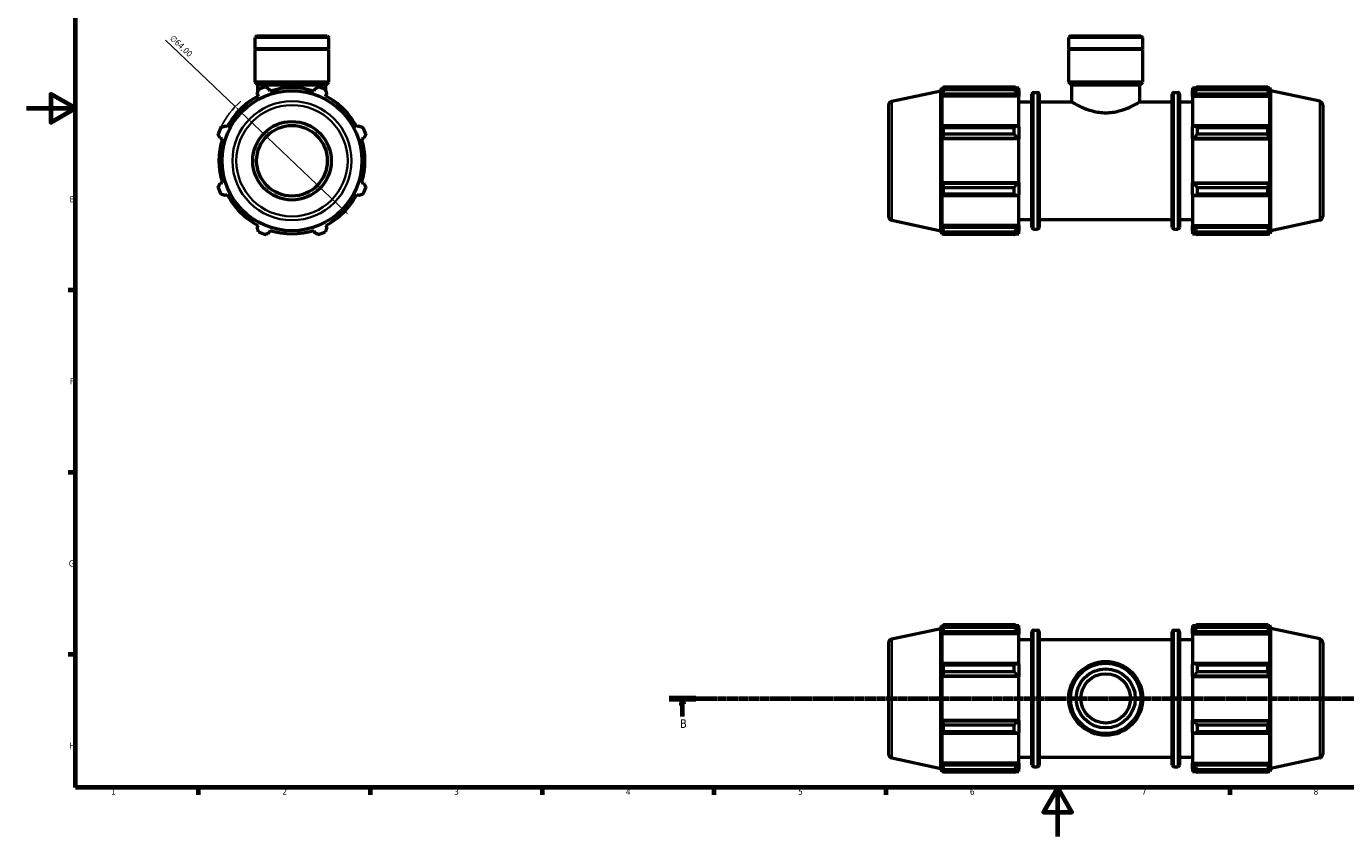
# Model space of a CAD drawing. Header units: millimetres. Extents: x 0 to 931, y 0 to 945.
# Tile 1 of 5: x 0 to 538, y 0 to 330. Entities that reach past the tile are written whole.
import ezdxf

# ---------------------------------------------------------------- set-up
doc = ezdxf.new("R2010")
doc.units = ezdxf.units.MM
doc.linetypes.add('CHAIN', pattern=[0.7087, 0.4724, -0.0591, 0.1181, -0.0591])
for name, color, linetype, lineweight in [('Border (ISO)', 7, 'Continuous', 70), ('Dimension (ISO)', 7, 'Continuous', 25), ('Section Line (ISO)', 7, 'CHAIN', 70), ('Visible (ISO)', 7, 'Continuous', 50), ('Visible Narrow (ISO)', 7, 'Continuous', 35)]:
    doc.layers.add(name, color=color, linetype=linetype, lineweight=lineweight)
doc.styles.add('Label Text (ISO)', font='tahoma.ttf')
doc.styles.add('Note Text (ISO)', font='tahoma.ttf')
doc.dimstyles.new('Default (ISO)', dxfattribs={"dimtxt": 2.5, "dimasz": 2.5, "dimexe": 3.175, "dimexo": 0, "dimgap": 0.762, "dimtad": 1, "dimrnd": 1e-08, "dimzin": 0, "dimtxsty": 'Note Text (ISO)', "dimcen": 0.09, "dimdle": 10, "dimclrd": 256, "dimclre": 256, "dimclrt": 232, "dimazin": 0, "dimtfac": 1.40208, "dimtmove": 0, "dimatfit": 3, "dimfxl": 1, "dimtolj": 1, "dimtzin": 0, "dimlwd": -1, "dimlwe": -1, "dimarcsym": 0})

# ---------------------------------------------------------------- blocks, each defined once
blk = doc.blocks.new('Borders Default Border')
at = {"layer": 'Border (ISO)'}
for p, q in [((20, 222.75), (17.1, 222.75)), ((20, 148.5), (17.1, 148.5)), ((20, 74.25), (17.1, 74.25)), ((70.08, 20), (70.08, 17.1)), ((140.17, 20), (140.17, 17.1)), ((210.25, 20), (210.25, 17.1)), ((280.33, 20), (280.33, 17.1)), ((350.42, 20), (350.42, 17.1)), ((490.58, 20), (490.58, 17.1))]:
    blk.add_line(p, q, dxfattribs=at)
at = {"layer": 'Border (ISO)', "flags": 128}
for points in [[(20, 20), (20, 574), (821, 574), (821, 20), (20, 20)], [(0, 297), (20, 297), (10, 302.77), (10, 291.23), (20, 297)], [(420.5, 0), (420.5, 20), (414.73, 10), (426.27, 10), (420.5, 20)]]:
    blk.add_lwpolyline(points, dxfattribs=at)
at = {"layer": 'Border (ISO)', "color": 232, "true_color": 0xca0064, "char_height": 2.5, "attachment_point": 7, "style": 'Note Text (ISO)'}
for s, insert in [('E', (17.64, 258.63)), ('F', (17.7, 184.38)), ('G', (17.31, 110.08)), ('H', (17.44, 35.88)), ('1', (34.48, 17.1)), ('2', (104.37, 17.1)), ('3', (174.43, 17.05)), ('4', (244.42, 17.1)), ('5', (314.64, 17.05)), ('6', (384.66, 17.05)), ('7', (454.77, 17.1)), ('8', (524.81, 17.04))]:
    blk.add_mtext(s, dxfattribs=dict(at, insert=insert))
blk = doc.blocks.new('2dTransSection0')
at = {"layer": 'Section Line (ISO)', "linetype": 'CHAIN'}
blk.add_line((262.02, 56.35), (720.06, 56.35), dxfattribs=at)
at = {"layer": 'Section Line (ISO)', "linetype": 'Continuous', "lineweight": 140}
for p, q in [((262.02, 56.35), (272.98, 56.35)), ((709.1, 56.35), (720.06, 56.35))]:
    blk.add_line(p, q, dxfattribs=at)
at = {"layer": 'Section Line (ISO)', "linetype": 'Continuous'}
for p, q in [((267.5, 56.35), (267, 53.85)), ((267, 53.85), (268, 53.85)), ((267.5, 53.85), (267.5, 56.35)), ((268, 53.85), (267.5, 56.35)), ((267.5, 48.93), (267.5, 53.85)), ((714.58, 56.35), (714.08, 53.85)), ((714.08, 53.85), (715.08, 53.85)), ((714.58, 53.85), (714.58, 56.35)), ((715.08, 53.85), (714.58, 56.35)), ((714.58, 48.93), (714.58, 53.85))]:
    blk.add_line(p, q, dxfattribs=at)
at = {"layer": 'Section Line (ISO)', "linetype": 'Continuous', "flags": 128}
for points in [[(268, 53.85), (267.5, 56.35), (267, 53.85), (268, 53.85)], [(715.08, 53.85), (714.58, 56.35), (714.08, 53.85), (715.08, 53.85)]]:
    blk.add_lwpolyline(points, dxfattribs=at)
at = {"layer": 'Section Line (ISO)'}
for points in [[(268, 53.85), (267.5, 56.35), (267, 53.85), (268, 53.85)], [(715.08, 53.85), (714.58, 56.35), (714.08, 53.85), (715.08, 53.85)]]:
    blk.add_solid(points, dxfattribs=at)
at = {"layer": 'Section Line (ISO)', "char_height": 3.5, "attachment_point": 7, "style": 'Label Text (ISO)'}
for insert in [(266.43, 44.35), (713.51, 44.35)]:
    blk.add_mtext('B', dxfattribs=dict(at, insert=insert))
blk = doc.blocks.new('*D14')
at = {"layer": 'Defpoints', "color": 0, "transparency": 16777216}
for p in [(85.13, 297.66), (131.43, 253.48)]:
    blk.add_point(p, dxfattribs=at)
at = {"layer": 'Dimension (ISO)', "transparency": 16777216}
for p, q in [((85.13, 297.66), (56.76, 324.73)), ((129.63, 255.21), (86.94, 295.94))]:
    blk.add_line(p, q, dxfattribs=at)
blk.add_arc((108.28, 275.57), 32, 130.6625, 154.792, dxfattribs=at)
for points in [[(87.22, 296.24), (86.65, 295.63), (85.13, 297.66)], [(129.91, 255.51), (129.34, 254.91), (131.43, 253.48)]]:
    blk.add_solid(points, dxfattribs=at)
at = {"layer": 'Dimension (ISO)', "color": 232, "true_color": 0xca0064, "transparency": 16777216, "insert": (60.05, 327.08), "char_height": 2.5, "attachment_point": 1, "rotation": 316.3473, "style": 'Note Text (ISO)'}
blk.add_mtext('\\A1;∅64,00', dxfattribs=at)

msp = doc.modelspace()

# ---------------------------------------------------------------- linework, layer by layer
at = {"layer": 'Visible (ISO)'}
for p, q in [((93.932, 326.572), (93.208, 325.848)), ((123.355, 325.848), (93.208, 325.848)), ((93.208, 321.172), (93.208, 325.848)), ((93.932, 326.572), (122.631, 326.572)), ((122.631, 326.572), (123.355, 325.848)), ((123.355, 321.172), (123.355, 325.848)), ((425.682, 326.572), (424.958, 325.848)), ((424.958, 321.172), (424.958, 325.848)), ((455.104, 325.848), (424.958, 325.848)), ((425.682, 326.572), (454.381, 326.572)), ((454.381, 326.572), (455.104, 325.848)), ((455.104, 321.172), (455.104, 325.848)), ((123.355, 321.172), (93.208, 321.172)), ((93.508, 320.872), (93.208, 321.172)), ((123.355, 320.872), (93.208, 320.872)), ((93.208, 307.572), (93.208, 320.872)), ((123.055, 320.872), (123.355, 321.172)), ((123.355, 307.572), (123.355, 320.872)), ((455.104, 321.172), (424.958, 321.172)), ((425.258, 320.872), (424.958, 321.172)), ((455.104, 320.872), (424.958, 320.872)), ((424.958, 307.572), (424.958, 320.872)), ((454.804, 320.872), (455.104, 321.172)), ((455.104, 307.572), (455.104, 320.872)), ((123.355, 307.572), (93.208, 307.572)), ((94.414, 306.366), (93.208, 307.572)), ((122.149, 306.366), (123.355, 307.572)), ((455.104, 307.572), (424.958, 307.572)), ((426.164, 306.366), (424.958, 307.572)), ((453.898, 306.366), (455.104, 307.572)), ((94.096, 302.821), (94.54, 301.969)), ((122.149, 306.366), (94.414, 306.366)), ((94.414, 303.794), (94.414, 306.366)), ((94.414, 301.903), (94.414, 302.211)), ((99.332, 303.954), (99.044, 304.87)), ((117.519, 304.87), (117.23, 303.954)), ((122.023, 301.969), (122.466, 302.821)), ((122.149, 303.794), (122.149, 306.366)), ((122.149, 301.903), (122.149, 302.211)), ((352.799, 299.841), (372.771, 304.086)), ((372.771, 304.086), (373.176, 305.332)), ((372.771, 247.057), (372.771, 304.086)), ((373.176, 305.332), (373.176, 303.954)), ((373.176, 305.332), (373.722, 305.332)), ((373.488, 304.87), (373.176, 303.954)), ((373.176, 301.969), (373.488, 302.821)), ((373.176, 301.969), (373.176, 289.313)), ((404.631, 301.969), (373.176, 301.969)), ((373.488, 302.821), (403.991, 302.821)), ((373.904, 305.681), (402.711, 305.681)), ((373.904, 304.524), (373.904, 305.681)), ((402.711, 304.524), (373.904, 304.524)), ((402.711, 304.524), (402.711, 305.681)), ((403.269, 305.332), (404.631, 305.332)), ((404.631, 304.26), (403.991, 304.87)), ((403.991, 302.821), (404.631, 302.253)), ((404.631, 304.26), (404.631, 305.332)), ((404.631, 304.26), (404.631, 302.253)), ((404.631, 302.253), (404.631, 301.969)), ((404.631, 289.461), (404.631, 301.969)), ((409.941, 248.372), (409.941, 302.772)), ((410.581, 303.412), (412.251, 303.412)), ((412.891, 302.772), (412.891, 248.372)), ((453.898, 306.366), (426.164, 306.366)), ((426.164, 299.572), (426.164, 306.366)), ((453.898, 299.572), (453.898, 306.366)), ((467.171, 248.372), (467.171, 302.772)), ((467.811, 303.412), (469.481, 303.412)), ((470.121, 302.772), (470.121, 248.372)), ((475.431, 305.332), (475.431, 304.26)), ((475.431, 305.332), (476.794, 305.332)), ((476.071, 304.87), (475.431, 304.26)), ((475.431, 302.253), (475.431, 304.26)), ((475.431, 302.253), (476.071, 302.821)), ((475.431, 301.969), (475.431, 302.253)), ((475.431, 301.969), (475.431, 289.461)), ((475.431, 301.969), (506.887, 301.969)), ((476.071, 302.821), (506.575, 302.821)), ((477.351, 305.681), (477.351, 304.524)), ((477.351, 305.681), (506.159, 305.681)), ((506.159, 304.524), (477.351, 304.524)), ((506.159, 304.524), (506.159, 305.681)), ((506.34, 305.332), (506.887, 305.332)), ((506.887, 303.954), (506.575, 304.87)), ((506.575, 302.821), (506.887, 301.969)), ((506.887, 303.954), (506.887, 305.332)), ((507.291, 304.086), (506.887, 305.332)), ((506.887, 289.313), (506.887, 301.969)), ((507.291, 247.057), (507.291, 304.086)), ((527.264, 299.841), (507.291, 304.086)), ((351.531, 298.276), (351.531, 252.867)), ((404.631, 299.572), (409.941, 299.572)), ((412.891, 299.572), (426.164, 299.572)), ((453.898, 299.572), (467.171, 299.572)), ((470.121, 299.572), (475.431, 299.572)), ((528.531, 298.276), (528.531, 252.867)), ((81.884, 289.313), (81.032, 289.757)), ((135.53, 289.757), (134.679, 289.313)), ((373.488, 289.757), (373.176, 289.313)), ((403.991, 289.757), (373.488, 289.757)), ((373.904, 286.407), (373.904, 289.201)), ((373.904, 289.201), (402.711, 289.201)), ((402.711, 286.407), (373.904, 286.407)), ((402.711, 286.407), (402.711, 289.201)), ((404.631, 289.461), (403.991, 289.757)), ((404.631, 289.461), (404.631, 284.617)), ((476.071, 289.757), (475.431, 289.461)), ((475.431, 284.617), (475.431, 289.461)), ((506.575, 289.757), (476.071, 289.757)), ((477.351, 289.201), (477.351, 286.407)), ((477.351, 289.201), (506.159, 289.201)), ((506.159, 286.407), (477.351, 286.407)), ((506.159, 286.407), (506.159, 289.201)), ((506.887, 289.313), (506.575, 289.757)), ((78.983, 284.809), (79.899, 284.521)), ((136.664, 284.521), (137.58, 284.809)), ((373.176, 284.521), (373.488, 284.809)), ((404.631, 284.521), (373.176, 284.521)), ((373.176, 284.521), (373.176, 266.623)), ((373.488, 284.809), (403.991, 284.809)), ((403.991, 284.809), (404.631, 284.617)), ((404.631, 284.617), (404.631, 284.521)), ((404.631, 266.623), (404.631, 284.521)), ((475.431, 284.617), (476.071, 284.809)), ((475.431, 284.521), (475.431, 284.617)), ((475.431, 284.521), (475.431, 266.623)), ((475.431, 284.521), (506.887, 284.521)), ((476.071, 284.809), (506.575, 284.809)), ((506.575, 284.809), (506.887, 284.521)), ((506.887, 266.623), (506.887, 284.521)), ((79.899, 266.623), (78.983, 266.334)), ((137.58, 266.334), (136.664, 266.623)), ((373.488, 266.334), (373.176, 266.623)), ((404.631, 266.623), (373.176, 266.623)), ((403.991, 266.334), (373.488, 266.334)), ((373.904, 261.943), (373.904, 264.736)), ((373.904, 264.736), (402.711, 264.736)), ((402.711, 261.943), (402.711, 264.736)), ((404.631, 266.527), (403.991, 266.334)), ((404.631, 266.623), (404.631, 266.527)), ((404.631, 266.527), (404.631, 261.682)), ((475.431, 266.527), (475.431, 266.623)), ((475.431, 266.623), (506.887, 266.623)), ((476.071, 266.334), (475.431, 266.527)), ((475.431, 261.682), (475.431, 266.527)), ((506.575, 266.334), (476.071, 266.334)), ((477.351, 264.736), (477.351, 261.943)), ((477.351, 264.736), (506.159, 264.736)), ((506.159, 261.943), (506.159, 264.736)), ((506.887, 266.623), (506.575, 266.334)), ((81.032, 261.387), (81.884, 261.83)), ((134.679, 261.83), (135.53, 261.387)), ((373.176, 261.83), (373.488, 261.387)), ((373.176, 261.83), (373.176, 249.174)), ((373.488, 261.387), (403.991, 261.387)), ((402.711, 261.943), (373.904, 261.943)), ((403.991, 261.387), (404.631, 261.682)), ((404.631, 249.174), (404.631, 261.682)), ((475.431, 261.682), (476.071, 261.387)), ((475.431, 261.682), (475.431, 249.174)), ((476.071, 261.387), (506.575, 261.387)), ((506.159, 261.943), (477.351, 261.943)), ((506.575, 261.387), (506.887, 261.83)), ((506.887, 249.174), (506.887, 261.83)), ((94.54, 249.174), (94.096, 248.323)), ((122.466, 248.323), (122.023, 249.174)), ((352.799, 251.302), (372.771, 247.057)), ((373.488, 248.323), (373.176, 249.174)), ((404.631, 249.174), (373.176, 249.174)), ((403.991, 248.323), (373.488, 248.323)), ((404.631, 248.891), (403.991, 248.323)), ((404.631, 251.572), (409.941, 251.572)), ((404.631, 249.174), (404.631, 248.891)), ((404.631, 248.891), (404.631, 246.884)), ((410.581, 247.732), (412.251, 247.732)), ((412.891, 251.572), (467.171, 251.572)), ((467.811, 247.732), (469.481, 247.732)), ((470.121, 251.572), (475.431, 251.572)), ((475.431, 248.891), (475.431, 249.174)), ((475.431, 249.174), (506.887, 249.174)), ((475.431, 246.884), (475.431, 248.891)), ((476.071, 248.323), (475.431, 248.891)), ((506.575, 248.323), (476.071, 248.323)), ((506.887, 249.174), (506.575, 248.323)), ((527.264, 251.302), (507.291, 247.057)), ((99.044, 246.274), (99.332, 247.189)), ((117.23, 247.189), (117.519, 246.274)), ((372.771, 247.057), (373.176, 245.812)), ((373.176, 247.189), (373.488, 246.274)), ((373.176, 247.189), (373.176, 245.812)), ((373.176, 245.812), (373.722, 245.812)), ((373.904, 245.462), (373.904, 246.619)), ((373.904, 246.619), (402.711, 246.619)), ((402.711, 245.462), (373.904, 245.462)), ((402.711, 245.462), (402.711, 246.619)), ((403.269, 245.812), (404.631, 245.812)), ((403.991, 246.274), (404.631, 246.884)), ((404.631, 245.812), (404.631, 246.884)), ((475.431, 246.884), (476.071, 246.274)), ((475.431, 246.884), (475.431, 245.812)), ((475.431, 245.812), (476.794, 245.812)), ((477.351, 246.619), (477.351, 245.462)), ((477.351, 246.619), (506.159, 246.619)), ((506.159, 245.462), (477.351, 245.462)), ((506.159, 245.462), (506.159, 246.619)), ((506.34, 245.812), (506.887, 245.812)), ((506.575, 246.274), (506.887, 247.189)), ((506.887, 245.812), (506.887, 247.189)), ((507.291, 247.057), (506.887, 245.812)), ((372.771, 84.864), (373.176, 86.11)), ((373.176, 86.11), (373.176, 84.732)), ((373.176, 86.11), (373.722, 86.11)), ((373.904, 85.302), (373.904, 86.459)), ((373.904, 86.459), (402.711, 86.459)), ((402.711, 85.302), (402.711, 86.459)), ((403.269, 86.11), (404.631, 86.11)), ((404.631, 85.037), (404.631, 86.11)), ((475.431, 86.11), (475.431, 85.037)), ((475.431, 86.11), (476.794, 86.11)), ((477.351, 86.459), (477.351, 85.302)), ((477.351, 86.459), (506.159, 86.459)), ((506.159, 85.302), (506.159, 86.459)), ((506.34, 86.11), (506.887, 86.11)), ((506.887, 84.732), (506.887, 86.11)), ((507.291, 84.864), (506.887, 86.11)), ((352.799, 80.619), (372.771, 84.864)), ((372.771, 27.835), (372.771, 84.864)), ((373.488, 85.648), (373.176, 84.732)), ((373.176, 82.747), (373.488, 83.599)), ((404.631, 82.747), (373.176, 82.747)), ((373.176, 82.747), (373.176, 70.091)), ((373.488, 83.599), (403.991, 83.599)), ((402.711, 85.302), (373.904, 85.302)), ((404.631, 85.037), (403.991, 85.648)), ((403.991, 83.599), (404.631, 83.031)), ((404.631, 85.037), (404.631, 83.031)), ((404.631, 83.031), (404.631, 82.747)), ((404.631, 70.239), (404.631, 82.747)), ((409.941, 29.15), (409.941, 83.55)), ((410.581, 84.19), (412.251, 84.19)), ((412.891, 83.55), (412.891, 29.15)), ((467.171, 29.15), (467.171, 83.55)), ((467.811, 84.19), (469.481, 84.19)), ((470.121, 83.55), (470.121, 29.15)), ((476.071, 85.648), (475.431, 85.037)), ((475.431, 83.031), (475.431, 85.037)), ((475.431, 83.031), (476.071, 83.599)), ((475.431, 82.747), (475.431, 83.031)), ((475.431, 82.747), (475.431, 70.239)), ((475.431, 82.747), (506.887, 82.747)), ((476.071, 83.599), (506.575, 83.599)), ((506.159, 85.302), (477.351, 85.302)), ((506.887, 84.732), (506.575, 85.648)), ((506.575, 83.599), (506.887, 82.747)), ((506.887, 70.091), (506.887, 82.747)), ((507.291, 27.835), (507.291, 84.864)), ((527.264, 80.619), (507.291, 84.864)), ((351.531, 79.054), (351.531, 33.645)), ((404.631, 80.35), (409.941, 80.35)), ((412.891, 80.35), (467.171, 80.35)), ((470.121, 80.35), (475.431, 80.35)), ((528.531, 79.054), (528.531, 33.645)), ((373.488, 70.535), (373.176, 70.091)), ((403.991, 70.535), (373.488, 70.535)), ((373.904, 67.185), (373.904, 69.979)), ((373.904, 69.979), (402.711, 69.979)), ((402.711, 67.185), (402.711, 69.979)), ((404.631, 70.239), (403.991, 70.535)), ((404.631, 70.239), (404.631, 65.395)), ((476.071, 70.535), (475.431, 70.239)), ((475.431, 65.395), (475.431, 70.239)), ((506.575, 70.535), (476.071, 70.535)), ((477.351, 69.979), (477.351, 67.185)), ((477.351, 69.979), (506.159, 69.979)), ((506.159, 67.185), (506.159, 69.979)), ((506.887, 70.091), (506.575, 70.535)), ((373.176, 65.299), (373.488, 65.587)), ((404.631, 65.299), (373.176, 65.299)), ((373.176, 65.299), (373.176, 47.401)), ((373.488, 65.587), (403.991, 65.587)), ((402.711, 67.185), (373.904, 67.185)), ((403.991, 65.587), (404.631, 65.395)), ((404.631, 65.395), (404.631, 65.299)), ((404.631, 47.401), (404.631, 65.299)), ((475.431, 65.395), (476.071, 65.587)), ((475.431, 65.299), (475.431, 65.395)), ((475.431, 65.299), (475.431, 47.401)), ((475.431, 65.299), (506.887, 65.299)), ((476.071, 65.587), (506.575, 65.587)), ((506.159, 67.185), (477.351, 67.185)), ((506.575, 65.587), (506.887, 65.299)), ((506.887, 47.401), (506.887, 65.299)), ((373.488, 47.112), (373.176, 47.401)), ((404.631, 47.401), (373.176, 47.401)), ((403.991, 47.112), (373.488, 47.112)), ((373.904, 45.514), (402.711, 45.514)), ((373.904, 42.721), (373.904, 45.514)), ((402.711, 42.721), (402.711, 45.514)), ((404.631, 47.304), (403.991, 47.112)), ((404.631, 47.401), (404.631, 47.304)), ((404.631, 47.304), (404.631, 42.46)), ((475.431, 47.304), (475.431, 47.401)), ((475.431, 47.401), (506.887, 47.401)), ((475.431, 42.46), (475.431, 47.304)), ((476.071, 47.112), (475.431, 47.304)), ((506.575, 47.112), (476.071, 47.112)), ((477.351, 45.514), (477.351, 42.721)), ((477.351, 45.514), (506.159, 45.514)), ((506.159, 42.721), (506.159, 45.514)), ((506.887, 47.401), (506.575, 47.112)), ((373.176, 42.608), (373.176, 29.952)), ((373.176, 42.608), (373.488, 42.165)), ((373.488, 42.165), (403.991, 42.165)), ((402.711, 42.721), (373.904, 42.721)), ((403.991, 42.165), (404.631, 42.46)), ((404.631, 29.952), (404.631, 42.46)), ((475.431, 42.46), (475.431, 29.952)), ((475.431, 42.46), (476.071, 42.165)), ((476.071, 42.165), (506.575, 42.165)), ((506.159, 42.721), (477.351, 42.721)), ((506.575, 42.165), (506.887, 42.608)), ((506.887, 29.952), (506.887, 42.608)), ((404.631, 32.35), (409.941, 32.35)), ((412.891, 32.35), (467.171, 32.35)), ((470.121, 32.35), (475.431, 32.35)), ((352.799, 32.08), (372.771, 27.835)), ((372.771, 27.835), (373.176, 26.59)), ((373.488, 29.101), (373.176, 29.952)), ((404.631, 29.952), (373.176, 29.952)), ((373.176, 27.967), (373.488, 27.051)), ((373.176, 27.967), (373.176, 26.59)), ((403.991, 29.101), (373.488, 29.101)), ((373.904, 26.24), (373.904, 27.397)), ((373.904, 27.397), (402.711, 27.397)), ((402.711, 26.24), (402.711, 27.397)), ((404.631, 29.668), (403.991, 29.101)), ((403.991, 27.051), (404.631, 27.662)), ((404.631, 29.952), (404.631, 29.668)), ((404.631, 29.668), (404.631, 27.662)), ((404.631, 26.59), (404.631, 27.662)), ((410.581, 28.51), (412.251, 28.51)), ((467.811, 28.51), (469.481, 28.51)), ((475.431, 29.668), (475.431, 29.952)), ((475.431, 29.952), (506.887, 29.952)), ((475.431, 27.662), (475.431, 29.668)), ((476.071, 29.101), (475.431, 29.668)), ((475.431, 27.662), (475.431, 26.59)), ((475.431, 27.662), (476.071, 27.051)), ((506.575, 29.101), (476.071, 29.101)), ((477.351, 27.397), (477.351, 26.24)), ((477.351, 27.397), (506.159, 27.397)), ((506.159, 26.24), (506.159, 27.397)), ((506.887, 29.952), (506.575, 29.101)), ((506.575, 27.051), (506.887, 27.967)), ((506.887, 26.59), (506.887, 27.967)), ((507.291, 27.835), (506.887, 26.59)), ((527.264, 32.08), (507.291, 27.835)), ((373.176, 26.59), (373.722, 26.59)), ((402.711, 26.24), (373.904, 26.24)), ((403.269, 26.59), (404.631, 26.59)), ((475.431, 26.59), (476.794, 26.59)), ((506.159, 26.24), (477.351, 26.24)), ((506.34, 26.59), (506.887, 26.59))]:
    msp.add_line(p, q, dxfattribs=at)
for centre, radius in [((108.281, 275.572), 28.515), ((108.281, 275.572), 16), ((108.281, 275.572), 14.4), ((440.031, 56.35), 15.073), ((440.031, 56.35), 14.35), ((440.031, 56.35), 12.059), ((440.031, 56.35), 10.08)]:
    msp.add_circle(centre, radius, dxfattribs=at)
for centre, radius, start, end in [((108.281, 275.572), 29.76, 117.5, 152.5), ((108.281, 275.572), 32, 109.79198, 115.20802), ((108.281, 275.572), 29.76, 72.5, 107.5), ((108.281, 275.572), 32, 64.79198, 70.20802), ((108.281, 275.572), 29.76, 27.5, 62.5), ((410.581, 302.772), 0.64, 90, 180), ((412.251, 302.772), 0.64, 0, 90), ((467.811, 302.772), 0.64, 90, 180), ((469.481, 302.772), 0.64, 0, 90), ((353.131, 298.276), 1.6, 102, 180), ((526.931, 298.276), 1.6, 0, 78), ((108.281, 275.572), 32, 154.79198, 160.20802), ((108.281, 275.572), 32, 19.79198, 25.20802), ((108.281, 275.572), 29.76, 162.5, 197.5), ((108.281, 275.572), 29.76, 342.5, 17.5), ((108.281, 275.572), 32, 199.79198, 205.20802), ((108.281, 275.572), 32, 334.79198, 340.20802), ((108.281, 275.572), 29.76, 207.5, 242.5), ((108.281, 275.572), 29.76, 297.5, 332.5), ((353.131, 252.867), 1.6, 180, 258), ((526.931, 252.867), 1.6, 282, 0), ((410.581, 248.372), 0.64, 180, 270), ((412.251, 248.372), 0.64, 270, 0), ((467.811, 248.372), 0.64, 180, 270), ((469.481, 248.372), 0.64, 270, 0), ((108.281, 275.572), 32, 244.79198, 250.20802), ((108.281, 275.572), 29.76, 252.5, 287.5), ((108.281, 275.572), 32, 289.79198, 295.20802), ((410.581, 83.55), 0.64, 90, 180), ((412.251, 83.55), 0.64, 0, 90), ((467.811, 83.55), 0.64, 90, 180), ((469.481, 83.55), 0.64, 0, 90), ((353.131, 79.054), 1.6, 102, 180), ((526.931, 79.054), 1.6, 0, 78), ((353.131, 33.645), 1.6, 180, 258), ((526.931, 33.645), 1.6, 282, 0), ((410.581, 29.15), 0.64, 180, 270), ((412.251, 29.15), 0.64, 270, 0), ((467.811, 29.15), 0.64, 180, 270), ((469.481, 29.15), 0.64, 270, 0)]:
    msp.add_arc(centre, radius, start, end, dxfattribs=at)
for points, weights in [([(94.096, 302.821), (94.369, 303.655), (94.652, 304.524)], [1.0015891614, 1.00120300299, 1]), ([(97.446, 305.681), (98.261, 305.267), (99.044, 304.87)], [1, 1.00120300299, 1.0015891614]), ([(117.519, 304.87), (118.302, 305.267), (119.117, 305.681)], [1.0015891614, 1.00120300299, 1]), ([(121.91, 304.524), (122.194, 303.655), (122.466, 302.821)], [1, 1.00120300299, 1.0015891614]), ([(373.488, 304.87), (373.687, 305.267), (373.904, 305.681)], [1.0015891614, 1.00120300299, 1]), ([(373.904, 304.524), (373.687, 303.655), (373.488, 302.821)], [1, 1.00120300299, 1.0015891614]), ([(403.991, 304.87), (403.377, 305.267), (402.711, 305.681)], [1.00615667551, 1.01177865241, 1.01660148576]), ([(402.711, 304.524), (403.377, 303.655), (403.991, 302.821)], [1.01660148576, 1.01177865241, 1.00615667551]), ([(477.351, 305.681), (476.686, 305.267), (476.071, 304.87)], [1.01660148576, 1.01177865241, 1.00615667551]), ([(476.071, 302.821), (476.686, 303.655), (477.351, 304.524)], [1.00615667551, 1.01177865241, 1.01660148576]), ([(506.159, 305.681), (506.375, 305.267), (506.575, 304.87)], [1, 1.00120300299, 1.0015891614]), ([(506.575, 302.821), (506.375, 303.655), (506.159, 304.524)], [1.0015891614, 1.00120300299, 1]), ([(78.983, 284.809), (78.586, 285.592), (78.172, 286.407)], [1.0015891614, 1.00120300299, 1]), ([(79.329, 289.201), (80.198, 289.484), (81.032, 289.757)], [1, 1.00120300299, 1.0015891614]), ([(135.53, 289.757), (136.365, 289.484), (137.234, 289.201)], [1.0015891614, 1.00120300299, 1]), ([(138.391, 286.407), (137.977, 285.592), (137.58, 284.809)], [1, 1.00120300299, 1.0015891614]), ([(373.488, 289.757), (373.687, 289.484), (373.904, 289.201)], [1.0015891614, 1.00120300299, 1]), ([(373.904, 286.407), (373.687, 285.592), (373.488, 284.809)], [1, 1.00120300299, 1.0015891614]), ([(403.991, 289.757), (403.377, 289.484), (402.711, 289.201)], [1.00615667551, 1.01177865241, 1.01660148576]), ([(402.711, 286.407), (403.377, 285.592), (403.991, 284.809)], [1.01660148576, 1.01177865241, 1.00615667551]), ([(477.351, 289.201), (476.686, 289.484), (476.071, 289.757)], [1.01660148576, 1.01177865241, 1.00615667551]), ([(476.071, 284.809), (476.686, 285.592), (477.351, 286.407)], [1.00615667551, 1.01177865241, 1.01660148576]), ([(506.159, 289.201), (506.375, 289.484), (506.575, 289.757)], [1, 1.00120300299, 1.0015891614]), ([(506.575, 284.809), (506.375, 285.592), (506.159, 286.407)], [1.0015891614, 1.00120300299, 1]), ([(78.172, 264.736), (78.586, 265.552), (78.983, 266.334)], [1, 1.00120300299, 1.0015891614]), ([(137.58, 266.334), (137.977, 265.552), (138.391, 264.736)], [1.0015891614, 1.00120300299, 1]), ([(373.488, 266.334), (373.687, 265.552), (373.904, 264.736)], [1.0015891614, 1.00120300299, 1]), ([(403.991, 266.334), (403.377, 265.552), (402.711, 264.736)], [1.00615667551, 1.01177865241, 1.01660148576]), ([(477.351, 264.736), (476.686, 265.552), (476.071, 266.334)], [1.01660148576, 1.01177865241, 1.00615667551]), ([(506.159, 264.736), (506.375, 265.552), (506.575, 266.334)], [1, 1.00120300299, 1.0015891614]), ([(81.032, 261.387), (80.198, 261.659), (79.329, 261.943)], [1.0015891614, 1.00120300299, 1]), ([(137.234, 261.943), (136.365, 261.659), (135.53, 261.387)], [1, 1.00120300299, 1.0015891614]), ([(373.904, 261.943), (373.687, 261.659), (373.488, 261.387)], [1, 1.00120300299, 1.0015891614]), ([(402.711, 261.943), (403.377, 261.659), (403.991, 261.387)], [1.01660148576, 1.01177865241, 1.00615667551]), ([(476.071, 261.387), (476.686, 261.659), (477.351, 261.943)], [1.00615667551, 1.01177865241, 1.01660148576]), ([(506.575, 261.387), (506.375, 261.659), (506.159, 261.943)], [1.0015891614, 1.00120300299, 1]), ([(94.652, 246.619), (94.369, 247.488), (94.096, 248.323)], [1, 1.00120300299, 1.0015891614]), ([(122.466, 248.323), (122.194, 247.488), (121.91, 246.619)], [1.0015891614, 1.00120300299, 1]), ([(373.488, 248.323), (373.687, 247.488), (373.904, 246.619)], [1.0015891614, 1.00120300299, 1]), ([(403.991, 248.323), (403.377, 247.488), (402.711, 246.619)], [1.00615667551, 1.01177865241, 1.01660148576]), ([(477.351, 246.619), (476.686, 247.488), (476.071, 248.323)], [1.01660148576, 1.01177865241, 1.00615667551]), ([(506.159, 246.619), (506.375, 247.488), (506.575, 248.323)], [1, 1.00120300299, 1.0015891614]), ([(99.044, 246.274), (98.261, 245.876), (97.446, 245.462)], [1.0015891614, 1.00120300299, 1]), ([(119.117, 245.462), (118.302, 245.876), (117.519, 246.274)], [1, 1.00120300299, 1.0015891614]), ([(373.904, 245.462), (373.687, 245.876), (373.488, 246.274)], [1, 1.00120300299, 1.0015891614]), ([(402.711, 245.462), (403.377, 245.876), (403.991, 246.274)], [1.01660148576, 1.01177865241, 1.00615667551]), ([(476.071, 246.274), (476.686, 245.876), (477.351, 245.462)], [1.00615667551, 1.01177865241, 1.01660148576]), ([(506.575, 246.274), (506.375, 245.876), (506.159, 245.462)], [1.0015891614, 1.00120300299, 1]), ([(373.488, 85.648), (373.687, 86.045), (373.904, 86.459)], [1.0015891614, 1.00120300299, 1]), ([(403.991, 85.648), (403.377, 86.045), (402.711, 86.459)], [1.00615667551, 1.01177865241, 1.01660148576]), ([(477.351, 86.459), (476.686, 86.045), (476.071, 85.648)], [1.01660148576, 1.01177865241, 1.00615667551]), ([(506.159, 86.459), (506.375, 86.045), (506.575, 85.648)], [1, 1.00120300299, 1.0015891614]), ([(373.904, 85.302), (373.687, 84.433), (373.488, 83.599)], [1, 1.00120300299, 1.0015891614]), ([(402.711, 85.302), (403.377, 84.433), (403.991, 83.599)], [1.01660148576, 1.01177865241, 1.00615667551]), ([(476.071, 83.599), (476.686, 84.433), (477.351, 85.302)], [1.00615667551, 1.01177865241, 1.01660148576]), ([(506.575, 83.599), (506.375, 84.433), (506.159, 85.302)], [1.0015891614, 1.00120300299, 1]), ([(373.488, 70.535), (373.687, 70.262), (373.904, 69.979)], [1.0015891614, 1.00120300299, 1]), ([(403.991, 70.535), (403.377, 70.262), (402.711, 69.979)], [1.00615667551, 1.01177865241, 1.01660148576]), ([(477.351, 69.979), (476.686, 70.262), (476.071, 70.535)], [1.01660148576, 1.01177865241, 1.00615667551]), ([(506.159, 69.979), (506.375, 70.262), (506.575, 70.535)], [1, 1.00120300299, 1.0015891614]), ([(373.904, 67.185), (373.687, 66.37), (373.488, 65.587)], [1, 1.00120300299, 1.0015891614]), ([(402.711, 67.185), (403.377, 66.37), (403.991, 65.587)], [1.01660148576, 1.01177865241, 1.00615667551]), ([(476.071, 65.587), (476.686, 66.37), (477.351, 67.185)], [1.00615667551, 1.01177865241, 1.01660148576]), ([(506.575, 65.587), (506.375, 66.37), (506.159, 67.185)], [1.0015891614, 1.00120300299, 1]), ([(373.488, 47.112), (373.687, 46.329), (373.904, 45.514)], [1.0015891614, 1.00120300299, 1]), ([(403.991, 47.112), (403.377, 46.329), (402.711, 45.514)], [1.00615667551, 1.01177865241, 1.01660148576]), ([(477.351, 45.514), (476.686, 46.329), (476.071, 47.112)], [1.01660148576, 1.01177865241, 1.00615667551]), ([(506.159, 45.514), (506.375, 46.329), (506.575, 47.112)], [1, 1.00120300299, 1.0015891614]), ([(373.904, 42.721), (373.687, 42.437), (373.488, 42.165)], [1, 1.00120300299, 1.0015891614]), ([(402.711, 42.721), (403.377, 42.437), (403.991, 42.165)], [1.01660148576, 1.01177865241, 1.00615667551]), ([(476.071, 42.165), (476.686, 42.437), (477.351, 42.721)], [1.00615667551, 1.01177865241, 1.01660148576]), ([(506.575, 42.165), (506.375, 42.437), (506.159, 42.721)], [1.0015891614, 1.00120300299, 1]), ([(373.488, 29.101), (373.687, 28.266), (373.904, 27.397)], [1.0015891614, 1.00120300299, 1]), ([(373.904, 26.24), (373.687, 26.654), (373.488, 27.051)], [1, 1.00120300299, 1.0015891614]), ([(403.991, 29.101), (403.377, 28.266), (402.711, 27.397)], [1.00615667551, 1.01177865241, 1.01660148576]), ([(402.711, 26.24), (403.377, 26.654), (403.991, 27.051)], [1.01660148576, 1.01177865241, 1.00615667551]), ([(477.351, 27.397), (476.686, 28.266), (476.071, 29.101)], [1.01660148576, 1.01177865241, 1.00615667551]), ([(476.071, 27.051), (476.686, 26.654), (477.351, 26.24)], [1.00615667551, 1.01177865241, 1.01660148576]), ([(506.159, 27.397), (506.375, 28.266), (506.575, 29.101)], [1, 1.00120300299, 1.0015891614]), ([(506.575, 27.051), (506.375, 26.654), (506.159, 26.24)], [1.0015891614, 1.00120300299, 1])]:
    msp.add_rational_spline(points, weights, degree=2, dxfattribs=at)
for points, knots in [([(426.164, 299.572), (426.164, 299.572), (426.252, 299.521), (426.613, 299.314), (426.887, 299.159), (427.96, 298.573), (429.021, 298.016), (431.436, 296.935), (432.966, 296.331), (435.513, 295.658), (436.405, 295.473), (438.215, 295.224), (439.133, 295.16), (440.031, 295.16)], [6.449041, 6.449041, 6.449041, 6.449041, 6.7170276, 6.7170276, 6.9850142, 6.9850142, 7.5209873, 7.5209873, 8.0598544, 8.0598544, 8.3292879, 8.3292879, 8.5987214, 8.5987214, 8.5987214, 8.5987214]), ([(440.031, 295.16), (440.929, 295.16), (441.848, 295.224), (443.658, 295.473), (444.549, 295.658), (447.097, 296.331), (448.626, 296.935), (451.041, 298.016), (452.103, 298.573), (453.175, 299.159), (453.449, 299.314), (453.811, 299.521), (453.898, 299.572), (453.898, 299.572)], [0, 0, 0, 0, 0.2694335, 0.2694335, 0.538867, 0.538867, 1.077734, 1.077734, 1.6137072, 1.6137072, 1.8816938, 1.8816938, 2.1496803, 2.1496803, 2.1496803, 2.1496803])]:
    msp.add_open_spline(points, degree=3, knots=knots, dxfattribs=at)
at = {"layer": 'Visible Narrow (ISO)'}
for p, q in [((410.581, 303.069), (410.581, 248.075)), ((412.251, 248.075), (412.251, 303.069)), ((467.811, 303.069), (467.811, 248.075)), ((469.481, 248.075), (469.481, 303.069)), ((352.799, 251.601), (352.799, 299.542)), ((527.264, 251.601), (527.264, 299.542)), ((410.581, 83.847), (410.581, 28.852)), ((412.251, 28.852), (412.251, 83.847)), ((467.811, 83.847), (467.811, 28.852)), ((469.481, 28.852), (469.481, 83.847)), ((352.799, 32.379), (352.799, 80.32)), ((527.264, 32.379), (527.264, 80.32))]:
    msp.add_line(p, q, dxfattribs=at)
for radius in [24.269, 22.704]:
    msp.add_circle((108.281, 275.572), radius, dxfattribs=at)

# ---------------------------------------------------------------- block references
msp.add_blockref('Borders Default Border', (0, 0))
at = {"layer": 'Section Line (ISO)'}
msp.add_blockref('2dTransSection0', (0, 0), dxfattribs=at)

# ---------------------------------------------------------------- dimensions: what is measured, and where the dimension line sits
at = {"layer": 'Dimension (ISO)'}
dim = msp.add_diameter_dim_2p(p1=(131.435, 253.483), p2=(85.128, 297.661), dimstyle='Default (ISO)', override={"dimdec": 2, "dimlfac": 1, "dimtp": 0, "dimtm": 0, "dimtdec": 2, "dimatfit": 2}, dxfattribs=at)
dim.commit()
dim.dimension.update_dxf_attribs({"geometry": '*D14', "text_midpoint": (61.285, 320.409), "dimtype": 163})

doc.saveas('drawing.dxf')
